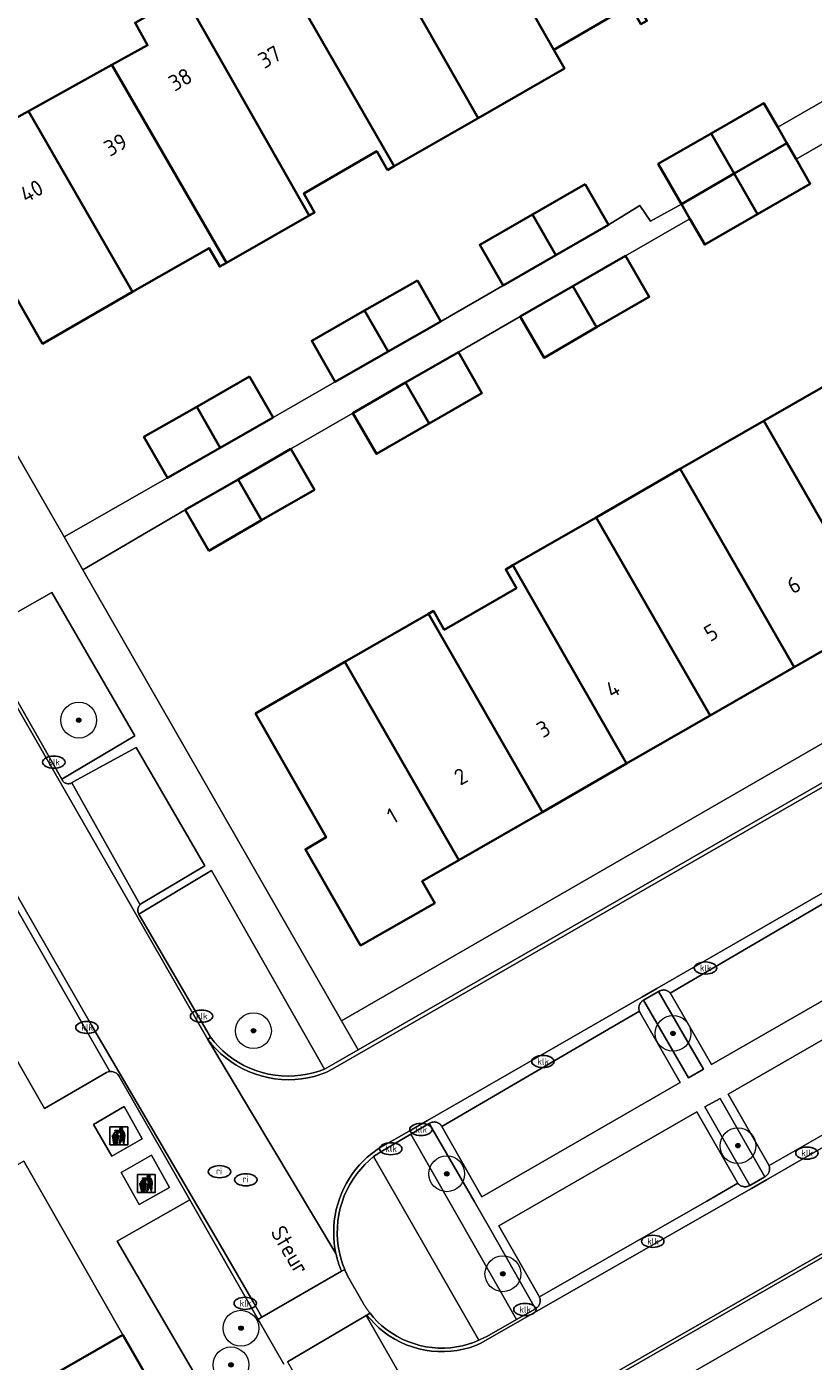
# Model space of a CAD drawing. Header units: metres. Extents: x 103671 to 105190, y 427150 to 429171.
# Tile 62 of 256: x 104285 to 104329, y 427401 to 427476. Entities that reach past the tile are written whole.
import ezdxf
from ezdxf.enums import TextEntityAlignment as Align

# ---------------------------------------------------------------- set-up
doc = ezdxf.new("R2010")
doc.units = ezdxf.units.M
for name, color, linetype, lineweight in [('B-WE-GR-BEPLANTING_CULTUUR_BODEMBEDEKKER-GV', 253, 'Continuous', 18), ('B-WE-GR-BEPLANTING_CULTUUR_HEESTERS-GV', 253, 'Continuous', 18), ('B-WE-GR-BEPLANTING_CULTUUR_ROOS-GV', 253, 'Continuous', 18), ('B-WE-GR-BOOM-S', 253, 'Continuous', 25), ('B-WE-IE-AFVAL APART PLAATS-S', 253, 'Continuous', 25), ('B-WE-IE-MEUBILAIR-S', 253, 'Continuous', 25), ('B-WE-OG-BEBOUWING-GV', 253, 'Continuous', 35), ('B-WE-OG-BEBOUWING-T18', 7, 'Continuous', 18), ('B-WE-OG-TERREIN_ERF-GV', 253, 'Continuous', 18), ('B-WE-OG-TOPOGRAFIE-T18', 7, 'Continuous', 18), ('B-WE-VH-GESLOTENVERHARDING_BETON-GV', 253, 'Continuous', 18), ('B-WE-VH-OPENVERHARDING-GV', 253, 'Continuous', 18), ('B-WE-VH-OPENVERHARDING_BETONSTRAATSTEEN-GV', 253, 'Continuous', 18), ('B-WE-VH-OPENVERHARDING_TEGEL-GV', 253, 'Continuous', 18)]:
    doc.layers.add(name, color=color, linetype=linetype, lineweight=lineweight)
doc.styles.add('NLCS-ISO', font='NLCS-ISO.ttf')
doc.styles.add('NLCS-ISO-M500-T18', font='NLCS-ISO.ttf', dxfattribs={"height": 0.9})

# ---------------------------------------------------------------- blocks, each defined once
blk = doc.blocks.new('SIE-AFVAL APART PLAATS-SO')
h = blk.add_hatch(color=256)
h.dxf.hatch_style = 1
h.paths.add_polyline_path([(-0.09, 0.07), (-1.76, 0.07, 0.819081), (-1.79, -0.09), (-1.4, -2.19, 0.36153), (-1.37, -2.21), (-0.47, -2.21, 0.36153), (-0.44, -2.19), (-0.05, -0.09, 0.819081)])
h.paths.add_polyline_path([(-0.16, -0.1), (-0.2, -0.33), (-0.49, -0.33), (-0.47, -0.1)], flags=16)
h.paths.add_polyline_path([(-0.55, -0.1), (-0.58, -0.33), (-0.87, -0.33), (-0.87, -0.1)], flags=16)
h.paths.add_polyline_path([(-0.22, -0.42), (-0.27, -0.73), (-0.53, -0.73), (-0.5, -0.42)], flags=16)
h.paths.add_polyline_path([(-0.58, -0.42), (-0.61, -0.73), (-0.87, -0.73), (-0.87, -0.42)], flags=16)
h.paths.add_polyline_path([(-0.95, -0.1), (-0.95, -0.33), (-1.27, -0.33), (-1.29, -0.1)], flags=16)
h.paths.add_polyline_path([(-0.95, -0.42), (-0.95, -0.73), (-1.23, -0.73), (-1.26, -0.42)], flags=16)
h.paths.add_polyline_path([(-0.29, -0.83), (-0.34, -1.09), (-0.56, -1.09), (-0.54, -0.83)], flags=16)
h.paths.add_polyline_path([(-0.62, -0.83), (-0.65, -1.09), (-0.87, -1.09), (-0.87, -0.83)], flags=16)
h.paths.add_polyline_path([(-0.95, -0.83), (-0.95, -1.09), (-1.2, -1.09), (-1.22, -0.83)], flags=16)
h.paths.add_polyline_path([(-1.35, -0.33), (-1.64, -0.33), (-1.69, -0.1), (-1.37, -0.1)], flags=16)
h.paths.add_polyline_path([(-1.34, -0.42), (-1.31, -0.73), (-1.57, -0.73), (-1.63, -0.42)], flags=16)
h.paths.add_polyline_path([(-0.36, -1.18), (-0.41, -1.44), (-0.6, -1.44), (-0.57, -1.18)], flags=16)
h.paths.add_polyline_path([(-0.65, -1.18), (-0.68, -1.44), (-0.87, -1.44), (-0.87, -1.18)], flags=16)
h.paths.add_polyline_path([(-1.3, -0.83), (-1.28, -1.09), (-1.5, -1.09), (-1.55, -0.83)], flags=16)
h.paths.add_polyline_path([(-0.95, -1.18), (-0.95, -1.44), (-1.17, -1.44), (-1.19, -1.18)], flags=16)
h.paths.add_polyline_path([(-0.42, -1.53), (-0.47, -1.79), (-0.63, -1.79), (-0.6, -1.53)], flags=16)
h.paths.add_polyline_path([(-1.27, -1.18), (-1.25, -1.44), (-1.44, -1.44), (-1.49, -1.18)], flags=16)
h.paths.add_polyline_path([(-0.69, -1.53), (-0.71, -1.79), (-0.87, -1.79), (-0.87, -1.53)], flags=16)
h.paths.add_polyline_path([(-0.95, -1.53), (-0.95, -1.79), (-1.13, -1.79), (-1.16, -1.53)], flags=16)
h.paths.add_polyline_path([(-1.24, -1.53), (-1.22, -1.79), (-1.37, -1.79), (-1.42, -1.53)], flags=16)
h.paths.add_polyline_path([(-0.49, -1.89), (-0.53, -2.13), (-0.66, -2.13), (-0.64, -1.89)], flags=16)
h.paths.add_polyline_path([(-0.72, -1.89), (-0.74, -2.13), (-0.87, -2.13), (-0.87, -1.89)], flags=16)
h.paths.add_polyline_path([(-0.95, -1.89), (-0.95, -2.13), (-1.1, -2.13), (-1.12, -1.89)], flags=16)
h.paths.add_polyline_path([(-1.21, -1.89), (-1.18, -2.13), (-1.31, -2.13), (-1.35, -1.89)], flags=16)
h.paths.add_polyline_path([(-0.19, 0.78, -0.01173), (-0.3, 0.78, -0.148797), (-0.42, 1.03, -0.136076), (-0.69, 0.87), (-0.78, 0.85, -0.038293), (-1.14, 0.96), (-1.19, 0.81, -0.243822), (-1.56, 0.45, 0.344326), (-1, 0.22, -0.139345), (-0.6, 0.22, 0.618436), (-0.56, 0.27, -0.441494), (-0.47, 0.44, 0.309048)])
h.paths.add_polyline_path([(-0.49, 0.51, 0.351556), (-0.64, 0.31, 0.121061), (-1.02, 0.29, -0.288745), (-1.45, 0.42, 0.203599), (-1.12, 0.79), (-1.09, 0.87, 0.083075), (-0.28, 0.71, -0.242261)], flags=16)
h.paths.add_polyline_path([(-0.4, 0.79, -0.023345), (-0.63, 0.82, 0.07081), (-0.46, 0.9, 0.059965)], flags=16)
h.paths.add_polyline_path([(1.12, 1.48), (-1.07, 1.48, 0.860559), (-1.08, 1.42), (0.29, 1, -0.146703), (0.53, 0.28, 0.421968), (0.56, 0.25), (1.6, 0.31, 0.450293), (1.63, 0.34, 0.122241)])
h.paths.add_polyline_path([(0.26, 1.93, 1), (1.07, 1.93, 1)])
h.paths.add_polyline_path([(1.65, 0.15, 0.429303), (1.62, 0.18), (0.55, 0.23, 0.38429), (0.51, 0.2), (0.16, -2.16, 0.83726), (0.22, -2.18), (0.99, -0.78, -0.688204), (1.05, -0.78), (1.36, -2.14, 0.84934), (1.42, -2.14)])
for p, q in [((-0.09, 0.07), (-1.76, 0.07)), ((-1.4, -2.19), (-1.79, -0.09)), ((-1.37, -0.1), (-1.69, -0.1)), ((-1.64, -0.33), (-1.69, -0.1)), ((-1.64, -0.33), (-1.35, -0.33)), ((-1.63, -0.42), (-1.34, -0.42)), ((-1.57, -0.73), (-1.63, -0.42)), ((-1.57, -0.73), (-1.31, -0.73)), ((-1.55, -0.83), (-1.3, -0.83)), ((-1.5, -1.09), (-1.55, -0.83)), ((-1.5, -1.09), (-1.28, -1.09)), ((-1.49, -1.18), (-1.27, -1.18)), ((-1.44, -1.44), (-1.49, -1.18)), ((-1.44, -1.44), (-1.25, -1.44)), ((-1.42, -1.53), (-1.24, -1.53)), ((-1.37, -1.79), (-1.42, -1.53)), ((-1.37, -1.79), (-1.22, -1.79)), ((-1.37, -2.21), (-0.47, -2.21)), ((-1.31, -2.13), (-1.35, -1.89)), ((-1.35, -1.89), (-1.21, -1.89)), ((-1.31, -2.13), (-1.18, -2.13)), ((-0.95, -0.1), (-1.29, -0.1)), ((-1.27, -0.33), (-0.95, -0.33)), ((-1.26, -0.42), (-0.95, -0.42)), ((-1.23, -0.73), (-0.95, -0.73)), ((-1.22, -0.83), (-0.95, -0.83)), ((-1.2, -1.09), (-0.95, -1.09)), ((-1.19, -1.18), (-0.95, -1.18)), ((-1.17, -1.44), (-0.95, -1.44)), ((-1.16, -1.53), (-0.95, -1.53)), ((-1.13, -1.79), (-0.95, -1.79)), ((-1.12, -1.89), (-0.95, -1.89)), ((-1.1, -2.13), (-0.95, -2.13)), ((-0.95, -0.1), (-0.95, -0.33)), ((-0.95, -0.42), (-0.95, -0.73)), ((-0.95, -0.83), (-0.95, -1.09)), ((-0.95, -1.18), (-0.95, -1.44)), ((-0.95, -1.53), (-0.95, -1.79)), ((-0.95, -1.89), (-0.95, -2.13)), ((-0.87, -0.1), (-0.87, -0.33)), ((-0.55, -0.1), (-0.87, -0.1)), ((-0.87, -0.33), (-0.58, -0.33)), ((-0.87, -0.42), (-0.87, -0.73)), ((-0.87, -0.42), (-0.58, -0.42)), ((-0.87, -0.73), (-0.61, -0.73)), ((-0.87, -0.83), (-0.62, -0.83)), ((-0.87, -0.83), (-0.87, -1.09)), ((-0.87, -1.09), (-0.65, -1.09)), ((-0.87, -1.18), (-0.65, -1.18)), ((-0.87, -1.18), (-0.87, -1.44)), ((-0.87, -1.44), (-0.68, -1.44)), ((-0.87, -1.53), (-0.69, -1.53)), ((-0.87, -1.53), (-0.87, -1.79)), ((-0.87, -1.79), (-0.71, -1.79)), ((-0.87, -1.89), (-0.87, -2.13)), ((-0.87, -1.89), (-0.72, -1.89)), ((-0.87, -2.13), (-0.74, -2.13)), ((-0.66, -2.13), (-0.53, -2.13)), ((-0.64, -1.89), (-0.49, -1.89)), ((-0.63, -1.79), (-0.47, -1.79)), ((-0.6, -1.44), (-0.41, -1.44)), ((-0.6, -1.53), (-0.42, -1.53)), ((-0.57, -1.18), (-0.36, -1.18)), ((-0.56, -1.09), (-0.34, -1.09)), ((-0.54, -0.83), (-0.29, -0.83)), ((-0.53, -0.73), (-0.27, -0.73)), ((-0.53, -2.13), (-0.49, -1.89)), ((-0.5, -0.42), (-0.22, -0.42)), ((-0.49, -0.33), (-0.2, -0.33)), ((-0.16, -0.1), (-0.47, -0.1)), ((-0.47, -1.79), (-0.42, -1.53)), ((-0.44, -2.19), (-0.05, -0.09)), ((-0.41, -1.44), (-0.36, -1.18)), ((-0.34, -1.09), (-0.29, -0.83)), ((-0.27, -0.73), (-0.22, -0.42)), ((-0.2, -0.33), (-0.16, -0.1))]:
    blk.add_line(p, q)
blk.add_lwpolyline([(-2.5, -2.51), (2.5, -2.51), (2.5, 2.49), (-2.5, 2.49)], close=True)
for points in [[(-0.78, 0.85, -0.038293), (-1.14, 0.96), (-1.19, 0.81, -0.243822), (-1.56, 0.45, 0.344326), (-1, 0.22, -0.139345), (-0.6, 0.22, 0.618436), (-0.56, 0.27, -0.441494), (-0.47, 0.44, 0.309048), (-0.19, 0.78, -0.01173), (-0.3, 0.78, -0.01173)], [(-0.78, 0.85), (-0.69, 0.87, 0.136076), (-0.42, 1.03, 0.156405), (-0.29, 0.77)], [(-0.78, 0.85), (-0.69, 0.87, 0.136076), (-0.42, 1.03, 0.148797), (-0.3, 0.78, 0.148797)], [(-0.63, 0.82, 0.07081), (-0.46, 0.9, 0.059965), (-0.4, 0.79, 0.059965)], [(-0.4, 0.79, -0.023345), (-0.63, 0.82)]]:
    blk.add_lwpolyline(points, format="xyb")
for points in [[(-1.09, 0.87), (-1.12, 0.79, -0.203599), (-1.45, 0.42, 0.288745), (-1.02, 0.29, -0.121061), (-0.64, 0.31, -0.351556), (-0.49, 0.51, 0.242261), (-0.28, 0.71, -0.083075)], [(-1.07, 1.48), (1.12, 1.48, -0.122241), (1.63, 0.34, -0.450293), (1.6, 0.31), (0.56, 0.25, -0.421968), (0.53, 0.28, 0.146703), (0.29, 1), (-1.08, 1.42, -0.860559)], [(0.55, 0.23), (1.62, 0.18, -0.429303), (1.65, 0.15), (1.42, -2.14, -0.84934), (1.36, -2.14), (1.05, -0.78, 0.688204), (0.99, -0.78), (0.22, -2.18, -0.83726), (0.16, -2.16), (0.51, 0.2, -0.38429)]]:
    blk.add_lwpolyline(points, format="xyb", close=True)
for points in [[(-1.35, -0.33), (-1.37, -0.1)], [(-1.31, -0.73), (-1.34, -0.42)], [(-1.28, -1.09), (-1.3, -0.83)], [(-1.27, -0.33), (-1.29, -0.1)], [(-1.25, -1.44), (-1.27, -1.18)], [(-1.23, -0.73), (-1.26, -0.42)], [(-1.22, -1.79), (-1.24, -1.53)], [(-1.2, -1.09), (-1.22, -0.83)], [(-1.18, -2.13), (-1.21, -1.89)], [(-1.17, -1.44), (-1.19, -1.18)], [(-1.18, -2.22), (-1.18, -2.21)], [(-1.13, -1.79), (-1.16, -1.53)], [(-1.1, -2.13), (-1.12, -1.89)], [(-0.74, -2.13), (-0.72, -1.89)], [(-0.71, -1.79), (-0.69, -1.53)], [(-0.68, -1.44), (-0.65, -1.18)], [(-0.66, -2.13), (-0.64, -1.89)], [(-0.65, -1.09), (-0.62, -0.83)], [(-0.63, -1.79), (-0.6, -1.53)], [(-0.61, -0.73), (-0.58, -0.42)], [(-0.6, -1.44), (-0.57, -1.18)], [(-0.58, -0.33), (-0.55, -0.1)], [(-0.56, -1.09), (-0.54, -0.83)], [(-0.53, -0.73), (-0.5, -0.42)], [(-0.49, -0.33), (-0.47, -0.1)]]:
    blk.add_lwpolyline(points)
blk.add_circle((0.66, 1.93), 0.401)
for centre, radius, start, end in [((-1.76, -0.01), 0.0869, 90, 247.281), ((-0.09, -0.01), 0.0869, 292.719, 90), ((-1.37, -2.18), 0.0318, 190.4943, 270), ((-0.47, -2.18), 0.0318, 270, 349.5057)]:
    blk.add_arc(centre, radius, start, end)
blk = doc.blocks.new('SIE-MEUBILAIR_PUT_RIOOLPUT-SO')
blk.add_ellipse((0, 0), major_axis=(1.25, 0), ratio=0.54)
at = {"style": 'NLCS-ISO'}
blk.add_text('ri', height=0.75, dxfattribs=at).set_placement((-0.04, 0.07), align=Align.MIDDLE_CENTER)
blk = doc.blocks.new('SIE-MEUBILAIR_PUT_KOLK-SO')
blk.add_ellipse((0, 0), major_axis=(1.25, 0), ratio=0.54)
at = {"style": 'NLCS-ISO'}
blk.add_text('klk', height=0.75, dxfattribs=at).set_placement((0.03, 0), align=Align.MIDDLE_CENTER)
blk = doc.blocks.new('SGR-BOOM_GBKN-SO')
at = {"linetype": 'ByBlock', "lineweight": 18}
h = blk.add_hatch(color=0, dxfattribs=at)
h.dxf.hatch_style = 1
edge = h.paths.add_edge_path()
edge.add_arc((0, 0), 0.25, 0, 360)
at = {"color": 0, "linetype": 'ByBlock', "lineweight": 18}
for radius in [2, 0.25]:
    blk.add_circle((0, 0), radius, dxfattribs=at)
at = {"color": 0, "linetype": 'ByBlock', "lineweight": 18, "style": 'NLCS-ISO'}
blk.add_attdef('SOORT', (2.5, 0), '', height=1.5, dxfattribs=at)

msp = doc.modelspace()

# ---------------------------------------------------------------- linework, layer by layer
at = {"layer": 'B-WE-GR-BEPLANTING_CULTUUR_BODEMBEDEKKER-GV', "flags": 128}
for points in [[(104320.653, 427421.944), (104319.802, 427421.464), (104322.312, 427417.133), (104323.16, 427417.617)], [(104324.092, 427415.976), (104323.224, 427415.505), (104325.743, 427411.124), (104326.581, 427411.61)], [(104310.349, 427410.237), (104307.842, 427414.579), (104306.813, 427413.982), (104312.716, 427403.642), (104313.768, 427404.232), (104311.269, 427408.614)], [(104303.277, 427406.076), (104304.151, 427404.538), (104304.168, 427404.509), (104304.185, 427404.481), (104304.203, 427404.452), (104304.221, 427404.424), (104304.239, 427404.396), (104304.257, 427404.368), (104304.275, 427404.34), (104304.293, 427404.312), (104304.312, 427404.284), (104304.331, 427404.256), (104304.35, 427404.229), (104304.369, 427404.201), (104304.388, 427404.174), (104304.408, 427404.147), (104304.428, 427404.12), (104304.448, 427404.093), (104304.468, 427404.066), (104304.488, 427404.04), (104304.508, 427404.013), (104304.529, 427403.987), (104304.732, 427403.745), (104304.955, 427403.511), (104305.196, 427403.288), (104305.454, 427403.078), (104305.73, 427402.883), (104306.021, 427402.704), (104306.327, 427402.544), (104306.644, 427402.404), (104306.973, 427402.286), (104307.309, 427402.19), (104307.651, 427402.117), (104307.996, 427402.067), (104308.342, 427402.042), (104308.687, 427402.04), (104309.028, 427402.061), (104309.363, 427402.104), (104309.69, 427402.168), (104310.008, 427402.251), (104310.314, 427402.353), (104310.607, 427402.472), (104304.73, 427412.727), (104304.48, 427412.515), (104304.238, 427412.283), (104304.008, 427412.032), (104303.791, 427411.764), (104303.59, 427411.478), (104303.405, 427411.177), (104303.239, 427410.861), (104303.093, 427410.533), (104302.969, 427410.194), (104302.868, 427409.847), (104302.79, 427409.494), (104302.736, 427409.138), (104302.706, 427408.78), (104302.699, 427408.423), (104302.717, 427408.07), (104302.756, 427407.723), (104302.817, 427407.383), (104302.899, 427407.053), (104302.999, 427406.734), (104303.116, 427406.427), (104303.123, 427406.409), (104303.131, 427406.391), (104303.138, 427406.374), (104303.146, 427406.356), (104303.154, 427406.338), (104303.161, 427406.32), (104303.169, 427406.303), (104303.177, 427406.285), (104303.185, 427406.267), (104303.193, 427406.25), (104303.201, 427406.232), (104303.209, 427406.215), (104303.218, 427406.197), (104303.226, 427406.18), (104303.234, 427406.163), (104303.243, 427406.145), (104303.251, 427406.128), (104303.26, 427406.111), (104303.268, 427406.093)]]:
    msp.add_lwpolyline(points, close=True, dxfattribs=at)
at = {"layer": 'B-WE-GR-BEPLANTING_CULTUUR_HEESTERS-GV', "flags": 128}
msp.add_lwpolyline([(104299.718, 427401.146), (104298.287, 427403.642), (104294.462, 427410.31), (104290.401, 427408.003), (104303.332, 427385.888)], dxfattribs=at)
at = {"layer": 'B-WE-GR-BEPLANTING_CULTUUR_ROOS-GV', "flags": 128}
for points in [[(104282.68, 427441.925), (104287.315, 427433.798), (104291.401, 427436.23), (104286.758, 427444.238)], [(104295.668, 427428.707), (104291.61, 427426.273), (104295.621, 427419.393), (104295.83, 427419.133), (104296.06, 427418.881), (104296.308, 427418.64), (104296.576, 427418.412), (104296.862, 427418.199), (104297.164, 427418.004), (104297.482, 427417.827), (104297.813, 427417.671), (104298.155, 427417.537), (104298.507, 427417.426), (104298.865, 427417.339), (104299.227, 427417.276), (104299.591, 427417.238), (104299.954, 427417.225), (104300.314, 427417.236), (104300.669, 427417.27), (104301.016, 427417.326), (104301.354, 427417.403), (104301.68, 427417.5), (104301.994, 427417.614)]]:
    msp.add_lwpolyline(points, close=True, dxfattribs=at)
at = {"layer": 'B-WE-OG-BEBOUWING-GV', "flags": 128}
for points in [[(104313.642, 427487.197), (104309.074, 427484.569), (104314.791, 427474.541), (104319.064, 427477.015), (104319.666, 427475.965), (104319.993, 427476.152)], [(104306.072, 427482.849), (104304.268, 427481.774), (104310.569, 427470.722), (104315.393, 427473.492), (104314.791, 427474.541), (104309.074, 427484.569), (104308.404, 427485.749), (104305.368, 427484.078)], [(104301.473, 427481.812), (104298.819, 427480.305), (104305.878, 427468.029), (104310.569, 427470.722), (104304.268, 427481.774), (104302.208, 427480.548)], [(104305.509, 427467.817), (104305.878, 427468.029), (104298.819, 427480.305), (104298.42, 427480.078), (104299.111, 427478.861), (104295.076, 427476.549), (104294.375, 427477.737), (104294.132, 427477.599), (104301.13, 427465.286), (104301.43, 427465.458), (104300.828, 427466.508), (104304.906, 427468.867)], [(104290.115, 427473.69), (104296.515, 427462.642), (104301.13, 427465.286), (104294.132, 427477.599), (104291.407, 427476.049), (104292.103, 427474.786)], [(104296.515, 427462.642), (104290.115, 427473.69), (104285.447, 427471.118), (104291.255, 427461.019), (104295.539, 427463.466), (104296.138, 427462.426)], [(104282.743, 427471.059), (104278.593, 427468.675), (104281.678, 427463.323), (104282.863, 427463.996), (104286.241, 427458.119), (104291.255, 427461.019), (104285.447, 427471.118), (104283.372, 427469.974)], [(104327.307, 427470.208), (104326.528, 427471.561), (104323.581, 427469.865), (104324.873, 427467.62), (104327.82, 427469.316)], [(104323.581, 427469.865), (104320.634, 427468.169), (104321.93, 427465.916), (104324.873, 427467.62)], [(104328.333, 427468.425), (104327.82, 427469.316), (104324.873, 427467.62), (104326.174, 427465.359), (104329.121, 427467.055)], [(104324.873, 427467.62), (104321.93, 427465.916), (104322.398, 427465.104), (104323.227, 427463.663), (104326.174, 427465.359)], [(104316.55, 427467.029), (104313.604, 427465.338), (104314.908, 427463.066), (104317.854, 427464.757)], [(104313.604, 427465.338), (104310.658, 427463.647), (104311.962, 427461.375), (104314.908, 427463.066)], [(104318.799, 427463.032), (104315.862, 427461.333), (104317.189, 427459.039), (104320.126, 427460.738)], [(104307.179, 427461.661), (104304.229, 427459.976), (104305.537, 427457.685), (104308.487, 427459.37)], [(104315.862, 427461.333), (104312.925, 427459.634), (104314.252, 427457.34), (104317.189, 427459.039)], [(104304.229, 427459.976), (104301.279, 427458.292), (104302.587, 427456.001), (104305.537, 427457.685)], [(104309.463, 427457.653), (104306.52, 427455.95), (104307.84, 427453.668), (104310.783, 427455.371)], [(104297.803, 427456.291), (104294.853, 427454.606), (104296.161, 427452.315), (104299.111, 427454)], [(104331.233, 427456.524), (104326.533, 427453.821), (104332.902, 427442.745), (104337.601, 427445.445)], [(104306.52, 427455.95), (104303.577, 427454.248), (104304.897, 427451.966), (104307.84, 427453.668)], [(104294.853, 427454.606), (104291.903, 427452.922), (104293.211, 427450.631), (104296.161, 427452.315)], [(104321.861, 427451.137), (104328.23, 427440.058), (104332.902, 427442.745), (104326.533, 427453.821)], [(104300.105, 427452.253), (104297.157, 427450.548), (104298.476, 427448.267), (104301.424, 427449.972)], [(104328.23, 427440.058), (104321.861, 427451.137), (104317.16, 427448.428), (104323.536, 427437.359)], [(104297.157, 427450.548), (104294.21, 427448.843), (104295.529, 427446.562), (104298.476, 427448.267)], [(104317.16, 427448.428), (104312.498, 427445.754), (104318.866, 427434.675), (104323.536, 427437.359)], [(104307.789, 427443.04), (104314.158, 427431.968), (104318.866, 427434.675), (104312.498, 427445.754), (104312.11, 427445.523), (104312.108, 427445.522), (104312.704, 427444.479), (104308.674, 427442.153), (104308.069, 427443.201)], [(104314.158, 427431.968), (104307.789, 427443.04), (104303.118, 427440.361), (104309.486, 427429.282)], [(104309.486, 427429.282), (104303.118, 427440.361), (104298.133, 427437.466), (104302.086, 427430.572), (104300.923, 427429.886), (104303.999, 427424.527), (104308.141, 427426.89), (104307.441, 427428.106)], [(104292.063, 427389.799), (104296.667, 427392.445), (104290.73, 427402.777), (104286.125, 427400.131)]]:
    msp.add_lwpolyline(points, close=True, dxfattribs=at)
at = {"layer": 'B-WE-OG-TERREIN_ERF-GV', "flags": 128}
for points in [[(104319.064, 427477.015), (104314.791, 427474.541), (104315.393, 427473.492), (104310.569, 427470.722), (104305.878, 427468.029), (104305.509, 427467.817), (104304.906, 427468.867), (104300.828, 427466.508), (104301.43, 427465.458), (104301.13, 427465.286), (104296.515, 427462.642), (104296.138, 427462.426), (104295.539, 427463.466), (104291.255, 427461.019), (104286.241, 427458.119), (104282.863, 427463.996), (104281.678, 427463.323), (104278.593, 427468.675), (104282.743, 427471.059), (104283.372, 427469.974), (104285.447, 427471.118), (104290.115, 427473.69), (104292.103, 427474.786), (104291.407, 427476.049)], [(104275.02, 427468.906), (104287.443, 427447.342), (104293.211, 427450.631), (104291.903, 427452.922), (104294.853, 427454.606), (104297.803, 427456.291), (104299.111, 427454), (104302.587, 427456.001), (104301.279, 427458.292), (104304.229, 427459.976), (104307.179, 427461.661), (104308.487, 427459.37), (104311.962, 427461.375), (104310.658, 427463.647), (104313.604, 427465.338), (104316.55, 427467.029), (104317.854, 427464.757), (104319.602, 427465.842), (104320.202, 427464.964), (104321.93, 427465.916), (104320.634, 427468.169), (104323.581, 427469.865), (104326.528, 427471.561), (104327.307, 427470.208), (104330.767, 427472.199)], [(104331.792, 427470.415), (104328.333, 427468.425), (104329.121, 427467.055), (104326.174, 427465.359), (104323.227, 427463.663), (104322.398, 427465.104), (104318.799, 427463.032), (104320.126, 427460.738), (104317.189, 427459.039), (104314.252, 427457.34), (104312.925, 427459.634), (104309.463, 427457.653), (104310.783, 427455.371), (104307.84, 427453.668), (104304.897, 427451.966), (104303.577, 427454.248), (104300.105, 427452.253), (104301.424, 427449.972), (104298.476, 427448.267), (104295.529, 427446.562), (104294.21, 427448.843), (104288.496, 427445.491), (104302.937, 427420.317), (104370.788, 427459.432)], [(104332.902, 427442.745), (104328.23, 427440.058), (104323.536, 427437.359), (104318.866, 427434.675), (104314.158, 427431.968), (104309.486, 427429.282), (104307.441, 427428.106), (104308.141, 427426.89), (104303.999, 427424.527), (104300.923, 427429.886), (104302.086, 427430.572), (104298.133, 427437.466), (104303.118, 427440.361), (104307.789, 427443.04), (104308.069, 427443.201), (104308.674, 427442.153), (104312.704, 427444.479), (104312.108, 427445.522), (104312.11, 427445.523), (104312.498, 427445.754), (104317.16, 427448.428), (104321.861, 427451.137), (104326.533, 427453.821), (104331.233, 427456.524)], [(104384.16, 427436.069), (104316.437, 427397.169), (104330.769, 427372.234), (104336.389, 427375.472), (104335.095, 427377.742), (104338.044, 427379.423), (104340.993, 427381.103), (104342.287, 427378.832), (104345.757, 427380.836), (104344.45, 427383.124), (104347.392, 427384.806), (104350.334, 427386.487), (104351.642, 427384.199), (104355.091, 427386.237), (104353.766, 427388.594), (104356.75, 427390.272), (104359.735, 427391.95), (104361.06, 427389.593), (104364.609, 427391.693), (104363.31, 427393.978), (104366.262, 427395.657), (104369.214, 427397.335), (104370.514, 427395.051), (104373.981, 427397.072)], [(104286.125, 427400.131), (104290.73, 427402.777), (104285.183, 427412.484), (104283.246, 427411.373), (104284.305, 427409.525), (104281.613, 427407.982), (104278.898, 427406.425), (104277.839, 427408.273), (104274.375, 427406.305), (104275.426, 427404.448), (104272.75, 427402.895), (104270.06, 427401.333), (104269.021, 427403.196), (104265.55, 427401.214)]]:
    msp.add_lwpolyline(points, dxfattribs=at)
at = {"layer": 'B-WE-VH-GESLOTENVERHARDING_BETON-GV', "flags": 128}
for points in [[(104290.792, 427415.521), (104289.078, 427414.53), (104290.1, 427412.759), (104291.803, 427413.716)], [(104292.323, 427412.81), (104290.626, 427411.837), (104291.628, 427410.061), (104293.329, 427411.014)]]:
    msp.add_lwpolyline(points, close=True, dxfattribs=at)
at = {"layer": 'B-WE-VH-OPENVERHARDING-GV', "flags": 128}
for points in [[(104340.14, 427477.61), (104336.674, 427475.569), (104333.721, 427473.884), (104330.767, 427472.199), (104327.307, 427470.208), (104327.82, 427469.316), (104328.333, 427468.425), (104331.792, 427470.415), (104334.736, 427472.119), (104337.679, 427473.823), (104341.165, 427475.819), (104344.102, 427477.519)], [(104351.629, 427446.165), (104303.87, 427418.695), (104302.504, 427417.91), (104301.994, 427417.614), (104301.68, 427417.5), (104301.354, 427417.403), (104301.016, 427417.326), (104300.669, 427417.27), (104300.314, 427417.236), (104299.954, 427417.225), (104299.591, 427417.238), (104299.227, 427417.276), (104298.865, 427417.339), (104298.507, 427417.426), (104298.155, 427417.537), (104297.813, 427417.671), (104297.482, 427417.827), (104297.164, 427418.004), (104296.862, 427418.199), (104296.576, 427418.412), (104296.308, 427418.64), (104296.06, 427418.881), (104295.83, 427419.133), (104295.621, 427419.393), (104295.461, 427419.273), (104295.678, 427419.003), (104295.915, 427418.742), (104296.173, 427418.492), (104296.451, 427418.256), (104296.747, 427418.035), (104297.061, 427417.832), (104297.39, 427417.649), (104297.733, 427417.487), (104298.088, 427417.348), (104298.452, 427417.233), (104298.824, 427417.142), (104299.199, 427417.078), (104299.577, 427417.038), (104299.953, 427417.025), (104300.327, 427417.036), (104300.694, 427417.071), (104301.054, 427417.129), (104301.404, 427417.209), (104301.743, 427417.309), (104302.068, 427417.428), (104302.452, 427417.627), (104393.018, 427469.713)], [(104393.018, 427469.713), (104302.452, 427417.627), (104302.068, 427417.428), (104301.743, 427417.309), (104301.404, 427417.209), (104301.054, 427417.129), (104300.694, 427417.071), (104300.327, 427417.036), (104299.953, 427417.025), (104299.577, 427417.038), (104299.199, 427417.078), (104298.824, 427417.142), (104298.452, 427417.233), (104298.088, 427417.348), (104297.733, 427417.487), (104297.39, 427417.649), (104297.061, 427417.832), (104296.747, 427418.035), (104296.451, 427418.256), (104296.173, 427418.492), (104295.915, 427418.742), (104295.678, 427419.003), (104295.461, 427419.273), (104302.627, 427407.313), (104302.571, 427407.605), (104302.531, 427407.905), (104302.507, 427408.209), (104302.499, 427408.518), (104302.508, 427408.83), (104302.535, 427409.143), (104302.58, 427409.456), (104302.643, 427409.768), (104302.723, 427410.076), (104302.822, 427410.38), (104302.937, 427410.678), (104303.069, 427410.968), (104303.217, 427411.25), (104303.38, 427411.521), (104303.556, 427411.781), (104303.746, 427412.029), (104303.946, 427412.264), (104304.157, 427412.485), (104304.377, 427412.691), (104304.605, 427412.883), (104305.007, 427413.18), (104306.713, 427414.155), (104307.742, 427414.752), (104319.704, 427421.638), (104320.555, 427422.118), (104332.506, 427429.011)], [(104372.695, 427460.529), (104370.788, 427459.432), (104302.937, 427420.317), (104303.87, 427418.695), (104351.629, 427446.165), (104392.773, 427469.802)], [(104272.097, 427459.947), (104295.461, 427419.273), (104295.621, 427419.393), (104291.61, 427426.273), (104291.598, 427426.297), (104291.588, 427426.322), (104291.579, 427426.348), (104291.572, 427426.375), (104291.566, 427426.402), (104291.562, 427426.43), (104291.559, 427426.459), (104291.559, 427426.488), (104291.56, 427426.517), (104291.563, 427426.546), (104291.568, 427426.574), (104291.575, 427426.602), (104291.584, 427426.63), (104291.594, 427426.657), (104291.606, 427426.683), (104291.62, 427426.707), (104291.634, 427426.731), (104291.65, 427426.753), (104291.667, 427426.774), (104291.685, 427426.794), (104287.864, 427433.596), (104287.837, 427433.583), (104287.809, 427433.572), (104287.778, 427433.563), (104287.747, 427433.556), (104287.714, 427433.552), (104287.68, 427433.55), (104287.646, 427433.552), (104287.612, 427433.556), (104287.578, 427433.564), (104287.544, 427433.575), (104287.512, 427433.588), (104287.481, 427433.604), (104287.452, 427433.623), (104287.425, 427433.644), (104287.401, 427433.667), (104287.378, 427433.692), (104287.359, 427433.717), (104287.342, 427433.744), (104287.327, 427433.771), (104287.315, 427433.798), (104282.68, 427441.925)], [(104283.632, 427428.567), (104290.001, 427417.48), (104290.094, 427417.483), (104290.188, 427417.468), (104290.281, 427417.435), (104290.366, 427417.385), (104290.44, 427417.32), (104290.501, 427417.242), (104293.052, 427412.801), (104294.462, 427410.31), (104298.287, 427403.642), (104298.489, 427403.759), (104297.998, 427404.614), (104296.053, 427407.996), (104288.967, 427420.07), (104267.86, 427456.855)], [(104404.904, 427450.45), (104313.692, 427398.069)], [(104313.692, 427398.069), (104404.904, 427450.45)], [(104315.463, 427398.865), (104383.181, 427437.769)], [(104383.181, 427437.769), (104315.463, 427398.865), (104316.437, 427397.169), (104384.16, 427436.069)], [(104332.506, 427429.011), (104320.555, 427422.118), (104319.704, 427421.638), (104307.742, 427414.752), (104306.713, 427414.155), (104305.007, 427413.18), (104304.605, 427412.883), (104304.377, 427412.691), (104304.157, 427412.485), (104303.946, 427412.264), (104303.746, 427412.029), (104303.556, 427411.781), (104303.38, 427411.521), (104303.217, 427411.25), (104303.069, 427410.968), (104302.937, 427410.678), (104302.822, 427410.38), (104302.723, 427410.076), (104302.643, 427409.768), (104302.58, 427409.456), (104302.535, 427409.143), (104302.508, 427408.83), (104302.499, 427408.518), (104302.507, 427408.209), (104302.531, 427407.905), (104302.571, 427407.605), (104302.627, 427407.313), (104302.638, 427407.262), (104302.65, 427407.212), (104302.662, 427407.162), (104302.675, 427407.111), (104302.688, 427407.061), (104302.702, 427407.011), (104302.716, 427406.961), (104302.731, 427406.911), (104302.746, 427406.862), (104302.761, 427406.812), (104302.777, 427406.763), (104302.794, 427406.714), (104302.811, 427406.665), (104302.828, 427406.616), (104302.846, 427406.567), (104302.864, 427406.518), (104302.882, 427406.47), (104302.902, 427406.422), (104302.921, 427406.374), (104302.941, 427406.326), (104303.116, 427406.427), (104302.999, 427406.734), (104302.899, 427407.053), (104302.817, 427407.383), (104302.756, 427407.723), (104302.717, 427408.07), (104302.699, 427408.423), (104302.706, 427408.78), (104302.736, 427409.138), (104302.79, 427409.494), (104302.868, 427409.847), (104302.969, 427410.194), (104303.093, 427410.533), (104303.239, 427410.861), (104303.405, 427411.177), (104303.59, 427411.478), (104303.791, 427411.764), (104304.008, 427412.032), (104304.238, 427412.283), (104304.48, 427412.515), (104304.73, 427412.727), (104304.878, 427412.828), (104305.137, 427413.005), (104306.813, 427413.982), (104307.842, 427414.579), (104307.873, 427414.599), (104307.907, 427414.617), (104307.943, 427414.632), (104307.981, 427414.645), (104308.021, 427414.655), (104308.062, 427414.662), (104308.105, 427414.665), (104308.148, 427414.664), (104308.191, 427414.66), (104308.234, 427414.651), (104308.276, 427414.639), (104308.316, 427414.623), (104308.355, 427414.603), (104308.391, 427414.581), (104308.424, 427414.556), (104308.455, 427414.528), (104308.483, 427414.499), (104308.507, 427414.469), (104308.529, 427414.437), (104308.547, 427414.405), (104317.854, 427419.844), (104319.576, 427420.85), (104319.566, 427420.882), (104319.558, 427420.914), (104319.553, 427420.948), (104319.549, 427420.983), (104319.548, 427421.019), (104319.549, 427421.054), (104319.553, 427421.091), (104319.559, 427421.127), (104319.568, 427421.162), (104319.58, 427421.197), (104319.594, 427421.231), (104319.61, 427421.264), (104319.629, 427421.296), (104319.649, 427421.326), (104319.671, 427421.354), (104319.695, 427421.38), (104319.72, 427421.404), (104319.747, 427421.426), (104319.774, 427421.446), (104319.802, 427421.464), (104320.653, 427421.944), (104320.68, 427421.963), (104320.709, 427421.98), (104320.741, 427421.995), (104320.773, 427422.008), (104320.808, 427422.019), (104320.844, 427422.027), (104320.88, 427422.033), (104320.918, 427422.035), (104320.956, 427422.035), (104320.993, 427422.031), (104321.031, 427422.025), (104321.067, 427422.015), (104321.103, 427422.003), (104321.137, 427421.987), (104321.169, 427421.97), (104321.199, 427421.95), (104321.227, 427421.929), (104321.253, 427421.906), (104321.277, 427421.881), (104321.298, 427421.856), (104321.303, 427421.859), (104332.341, 427428.307)], [(104338.639, 427418.312), (104326.681, 427411.437), (104325.843, 427410.951), (104310.688, 427402.289), (104310.382, 427402.165), (104310.063, 427402.059), (104309.732, 427401.972), (104309.391, 427401.906), (104309.042, 427401.861), (104308.686, 427401.84), (104308.326, 427401.843), (104307.965, 427401.87), (104307.605, 427401.922), (104307.248, 427401.999), (104306.898, 427402.1), (104306.556, 427402.225), (104306.225, 427402.372), (104305.907, 427402.54), (104305.603, 427402.727), (104305.317, 427402.932), (104305.048, 427403.152), (104304.797, 427403.386), (104304.567, 427403.63), (104304.356, 427403.884), (104304.311, 427403.858), (104311.776, 427390.812)], [(104337.896, 427418.569), (104326.834, 427412.242), (104326.815, 427412.232), (104326.826, 427412.2), (104326.836, 427412.167), (104326.843, 427412.133), (104326.848, 427412.097), (104326.85, 427412.061), (104326.85, 427412.024), (104326.846, 427411.986), (104326.84, 427411.949), (104326.831, 427411.912), (104326.819, 427411.876), (104326.804, 427411.84), (104326.786, 427411.806), (104326.767, 427411.774), (104326.744, 427411.744), (104326.72, 427411.716), (104326.695, 427411.69), (104326.668, 427411.666), (104326.639, 427411.645), (104326.61, 427411.626), (104326.581, 427411.61), (104325.743, 427411.124), (104325.714, 427411.107), (104325.682, 427411.091), (104325.649, 427411.077), (104325.614, 427411.066), (104325.578, 427411.057), (104325.541, 427411.05), (104325.503, 427411.046), (104325.465, 427411.046), (104325.426, 427411.048), (104325.388, 427411.053), (104325.35, 427411.061), (104325.313, 427411.072), (104325.277, 427411.085), (104325.243, 427411.101), (104325.21, 427411.12), (104325.179, 427411.14), (104325.15, 427411.163), (104325.123, 427411.187), (104325.099, 427411.212), (104325.077, 427411.238), (104323.338, 427410.243), (104313.993, 427404.899), (104314.006, 427404.866), (104314.017, 427404.831), (104314.026, 427404.795), (104314.032, 427404.757), (104314.036, 427404.719), (104314.037, 427404.68), (104314.034, 427404.64), (104314.029, 427404.6), (104314.021, 427404.561), (104314.009, 427404.522), (104313.995, 427404.484), (104313.978, 427404.448), (104313.958, 427404.413), (104313.936, 427404.38), (104313.911, 427404.349), (104313.885, 427404.321), (104313.857, 427404.295), (104313.828, 427404.271), (104313.799, 427404.25), (104313.768, 427404.232), (104312.716, 427403.642), (104311.058, 427402.688), (104310.726, 427402.529), (104310.607, 427402.472), (104310.314, 427402.353), (104310.008, 427402.251), (104309.69, 427402.168), (104309.363, 427402.104), (104309.028, 427402.061), (104308.687, 427402.04), (104308.342, 427402.042), (104307.996, 427402.067), (104307.651, 427402.117), (104307.309, 427402.19), (104306.973, 427402.286), (104306.644, 427402.404), (104306.327, 427402.544), (104306.021, 427402.704), (104305.73, 427402.883), (104305.454, 427403.078), (104305.196, 427403.288), (104304.955, 427403.511), (104304.732, 427403.745), (104304.529, 427403.987), (104304.356, 427403.884), (104304.567, 427403.63), (104304.797, 427403.386), (104305.048, 427403.152), (104305.317, 427402.932), (104305.603, 427402.727), (104305.907, 427402.54), (104306.225, 427402.372), (104306.556, 427402.225), (104306.898, 427402.1), (104307.248, 427401.999), (104307.605, 427401.922), (104307.965, 427401.87), (104308.326, 427401.843), (104308.686, 427401.84), (104309.042, 427401.861), (104309.391, 427401.906), (104309.732, 427401.972), (104310.063, 427402.059), (104310.382, 427402.165), (104310.688, 427402.289), (104325.843, 427410.951), (104326.681, 427411.437), (104338.639, 427418.312)], [(104299.922, 427401.266), (104304.311, 427403.858), (104304.356, 427403.884), (104304.529, 427403.987), (104304.508, 427404.013), (104304.488, 427404.04), (104304.468, 427404.066), (104304.448, 427404.093), (104304.428, 427404.12), (104304.408, 427404.147), (104304.388, 427404.174), (104304.369, 427404.201), (104304.35, 427404.229), (104304.331, 427404.256), (104304.312, 427404.284), (104304.293, 427404.312), (104304.275, 427404.34), (104304.257, 427404.368), (104304.239, 427404.396), (104304.221, 427404.424), (104304.203, 427404.452), (104304.185, 427404.481), (104304.168, 427404.509), (104304.151, 427404.538), (104303.277, 427406.076), (104303.268, 427406.093), (104303.26, 427406.111), (104303.251, 427406.128), (104303.243, 427406.145), (104303.234, 427406.163), (104303.226, 427406.18), (104303.218, 427406.197), (104303.209, 427406.215), (104303.201, 427406.232), (104303.193, 427406.25), (104303.185, 427406.267), (104303.177, 427406.285), (104303.169, 427406.303), (104303.161, 427406.32), (104303.154, 427406.338), (104303.146, 427406.356), (104303.138, 427406.374), (104303.131, 427406.391), (104303.123, 427406.409), (104303.116, 427406.427), (104302.941, 427406.326), (104298.489, 427403.759), (104298.287, 427403.642), (104299.718, 427401.146)]]:
    msp.add_lwpolyline(points, dxfattribs=at)
for points in [[(104315.862, 427461.333), (104318.799, 427463.032), (104322.398, 427465.104), (104321.93, 427465.916), (104320.202, 427464.964), (104319.602, 427465.842), (104317.854, 427464.757), (104314.908, 427463.066), (104311.962, 427461.375), (104308.487, 427459.37), (104305.537, 427457.685), (104302.587, 427456.001), (104299.111, 427454), (104296.161, 427452.315), (104293.211, 427450.631), (104287.443, 427447.342), (104288.496, 427445.491), (104294.21, 427448.843), (104297.157, 427450.548), (104300.105, 427452.253), (104303.577, 427454.248), (104306.52, 427455.95), (104309.463, 427457.653), (104312.925, 427459.634)], [(104308.547, 427414.405), (104310.784, 427410.488), (104321.859, 427416.872), (104319.617, 427420.76), (104319.614, 427420.764), (104319.612, 427420.769), (104319.61, 427420.773), (104319.607, 427420.777), (104319.605, 427420.782), (104319.603, 427420.786), (104319.6, 427420.79), (104319.598, 427420.795), (104319.596, 427420.799), (104319.594, 427420.804), (104319.592, 427420.808), (104319.59, 427420.813), (104319.588, 427420.818), (104319.586, 427420.822), (104319.584, 427420.827), (104319.583, 427420.831), (104319.581, 427420.836), (104319.579, 427420.841), (104319.578, 427420.845), (104319.576, 427420.85), (104317.854, 427419.844)], [(104313.966, 427404.953), (104313.98, 427404.926), (104313.993, 427404.899), (104323.338, 427410.243), (104325.077, 427411.238), (104325.054, 427411.269), (104325.033, 427411.303), (104322.787, 427415.222), (104311.718, 427408.872)]]:
    msp.add_lwpolyline(points, close=True, dxfattribs=at)
at = {"layer": 'B-WE-VH-OPENVERHARDING_BETONSTRAATSTEEN-GV', "flags": 128}
for points in [[(104282.68, 427441.925), (104286.758, 427444.238), (104291.401, 427436.23), (104287.315, 427433.798), (104287.327, 427433.771), (104287.342, 427433.744), (104287.359, 427433.717), (104287.378, 427433.692), (104287.401, 427433.667), (104287.425, 427433.644), (104287.452, 427433.623), (104287.481, 427433.604), (104287.512, 427433.588), (104287.544, 427433.575), (104287.578, 427433.564), (104287.612, 427433.556), (104287.646, 427433.552), (104287.68, 427433.55), (104287.714, 427433.552), (104287.747, 427433.556), (104287.778, 427433.563), (104287.809, 427433.572), (104287.837, 427433.583), (104287.864, 427433.596), (104287.868, 427433.598), (104287.873, 427433.601), (104287.877, 427433.603), (104287.882, 427433.606), (104287.886, 427433.608), (104287.89, 427433.611), (104287.895, 427433.614), (104287.899, 427433.617), (104287.903, 427433.619), (104287.907, 427433.622), (104287.912, 427433.625), (104287.916, 427433.628), (104287.92, 427433.631), (104287.924, 427433.634), (104287.928, 427433.638), (104287.932, 427433.641), (104287.936, 427433.644), (104287.939, 427433.647), (104287.943, 427433.651), (104287.947, 427433.654), (104291.464, 427435.581), (104295.302, 427428.959), (104291.762, 427426.858), (104291.758, 427426.855), (104291.754, 427426.852), (104291.75, 427426.849), (104291.746, 427426.846), (104291.742, 427426.843), (104291.738, 427426.84), (104291.734, 427426.837), (104291.73, 427426.834), (104291.726, 427426.831), (104291.722, 427426.828), (104291.718, 427426.825), (104291.714, 427426.821), (104291.71, 427426.818), (104291.707, 427426.815), (104291.703, 427426.811), (104291.699, 427426.808), (104291.696, 427426.805), (104291.692, 427426.801), (104291.689, 427426.798), (104291.685, 427426.794), (104291.667, 427426.774), (104291.65, 427426.753), (104291.634, 427426.731), (104291.62, 427426.707), (104291.606, 427426.683), (104291.594, 427426.657), (104291.584, 427426.63), (104291.575, 427426.602), (104291.568, 427426.574), (104291.563, 427426.546), (104291.56, 427426.517), (104291.559, 427426.488), (104291.559, 427426.459), (104291.562, 427426.43), (104291.566, 427426.402), (104291.572, 427426.375), (104291.579, 427426.348), (104291.588, 427426.322), (104291.598, 427426.297), (104291.61, 427426.273), (104295.668, 427428.707), (104301.994, 427417.614), (104302.504, 427417.91), (104303.87, 427418.695), (104302.937, 427420.317), (104288.496, 427445.491), (104287.443, 427447.342), (104275.02, 427468.906)], [(104267.86, 427456.855), (104288.967, 427420.07), (104296.053, 427407.996), (104297.998, 427404.614), (104298.489, 427403.759), (104302.941, 427406.326), (104302.921, 427406.374), (104302.902, 427406.422), (104302.882, 427406.47), (104302.864, 427406.518), (104302.846, 427406.567), (104302.828, 427406.616), (104302.811, 427406.665), (104302.794, 427406.714), (104302.777, 427406.763), (104302.761, 427406.812), (104302.746, 427406.862), (104302.731, 427406.911), (104302.716, 427406.961), (104302.702, 427407.011), (104302.688, 427407.061), (104302.675, 427407.111), (104302.662, 427407.162), (104302.65, 427407.212), (104302.638, 427407.262), (104302.627, 427407.313), (104295.461, 427419.273), (104272.097, 427459.947)], [(104332.341, 427428.307), (104321.303, 427421.859), (104321.298, 427421.856), (104321.301, 427421.852), (104321.303, 427421.849), (104321.306, 427421.845), (104321.309, 427421.842), (104321.311, 427421.838), (104321.314, 427421.834), (104321.316, 427421.831), (104321.319, 427421.827), (104321.321, 427421.823), (104321.324, 427421.819), (104321.326, 427421.815), (104321.329, 427421.812), (104321.331, 427421.808), (104321.333, 427421.804), (104321.335, 427421.8), (104321.338, 427421.796), (104321.34, 427421.792), (104321.342, 427421.788), (104321.344, 427421.784), (104321.346, 427421.78), (104323.598, 427417.868), (104334.665, 427424.216)], [(104335.596, 427422.59), (104324.527, 427416.226), (104326.785, 427412.295), (104326.801, 427412.264), (104326.815, 427412.232), (104326.834, 427412.242), (104337.896, 427418.569)]]:
    msp.add_lwpolyline(points, dxfattribs=at)
for points in [[(104291.762, 427426.858), (104295.302, 427428.959), (104291.464, 427435.581), (104287.947, 427433.654), (104287.943, 427433.651), (104287.939, 427433.647), (104287.936, 427433.644), (104287.932, 427433.641), (104287.928, 427433.638), (104287.924, 427433.634), (104287.92, 427433.631), (104287.916, 427433.628), (104287.912, 427433.625), (104287.907, 427433.622), (104287.903, 427433.619), (104287.899, 427433.617), (104287.895, 427433.614), (104287.89, 427433.611), (104287.886, 427433.608), (104287.882, 427433.606), (104287.877, 427433.603), (104287.873, 427433.601), (104287.868, 427433.598), (104287.864, 427433.596), (104291.685, 427426.794), (104291.689, 427426.798), (104291.692, 427426.801), (104291.696, 427426.805), (104291.699, 427426.808), (104291.703, 427426.811), (104291.707, 427426.815), (104291.71, 427426.818), (104291.714, 427426.821), (104291.718, 427426.825), (104291.722, 427426.828), (104291.726, 427426.831), (104291.73, 427426.834), (104291.734, 427426.837), (104291.738, 427426.84), (104291.742, 427426.843), (104291.746, 427426.846), (104291.75, 427426.849), (104291.754, 427426.852), (104291.758, 427426.855)], [(104311.776, 427390.812), (104304.311, 427403.858), (104299.922, 427401.266), (104302.147, 427397.396), (104320.064, 427366.243), (104324.455, 427368.766)]]:
    msp.add_lwpolyline(points, close=True, dxfattribs=at)
at = {"layer": 'B-WE-VH-OPENVERHARDING_TEGEL-GV', "flags": 128}
for points in [[(104283.632, 427428.567), (104283.575, 427428.497), (104283.496, 427428.43), (104280.031, 427426.441), (104286.354, 427415.424), (104289.818, 427417.424), (104289.906, 427417.46), (104289.999, 427417.48), (104290.001, 427417.48)], [(104290.1, 427412.759), (104289.078, 427414.53), (104290.792, 427415.521), (104291.803, 427413.716)], [(104306.813, 427413.982), (104305.137, 427413.005), (104304.878, 427412.828), (104304.73, 427412.727), (104310.607, 427402.472), (104310.726, 427402.529), (104311.058, 427402.688), (104312.716, 427403.642)], [(104290.626, 427411.837), (104292.323, 427412.81), (104293.329, 427411.014), (104291.628, 427410.061)]]:
    msp.add_lwpolyline(points, close=True, dxfattribs=at)
for points in [[(104303.332, 427385.888), (104290.401, 427408.003), (104294.462, 427410.31), (104293.052, 427412.801), (104290.501, 427417.242), (104290.44, 427417.32), (104290.366, 427417.385), (104290.281, 427417.435), (104290.188, 427417.468), (104290.094, 427417.483), (104290.001, 427417.48), (104289.999, 427417.48), (104289.906, 427417.46), (104289.818, 427417.424), (104286.354, 427415.424), (104280.031, 427426.441)], [(104334.665, 427424.216), (104323.598, 427417.868), (104321.346, 427421.78), (104321.344, 427421.784), (104321.342, 427421.788), (104321.34, 427421.792), (104321.338, 427421.796), (104321.335, 427421.8), (104321.333, 427421.804), (104321.331, 427421.808), (104321.329, 427421.812), (104321.326, 427421.815), (104321.324, 427421.819), (104321.321, 427421.823), (104321.319, 427421.827), (104321.316, 427421.831), (104321.314, 427421.834), (104321.311, 427421.838), (104321.309, 427421.842), (104321.306, 427421.845), (104321.303, 427421.849), (104321.301, 427421.852), (104321.298, 427421.856), (104321.277, 427421.881), (104321.253, 427421.906), (104321.227, 427421.929), (104321.199, 427421.95), (104321.169, 427421.97), (104321.137, 427421.987), (104321.103, 427422.003), (104321.067, 427422.015), (104321.031, 427422.025), (104320.993, 427422.031), (104320.956, 427422.035), (104320.918, 427422.035), (104320.88, 427422.033), (104320.844, 427422.027), (104320.808, 427422.019), (104320.773, 427422.008), (104320.741, 427421.995), (104320.709, 427421.98), (104320.68, 427421.963), (104320.653, 427421.944), (104323.16, 427417.617), (104322.312, 427417.133), (104319.802, 427421.464), (104319.774, 427421.446), (104319.747, 427421.426), (104319.72, 427421.404), (104319.695, 427421.38), (104319.671, 427421.354), (104319.649, 427421.326), (104319.629, 427421.296), (104319.61, 427421.264), (104319.594, 427421.231), (104319.58, 427421.197), (104319.568, 427421.162), (104319.559, 427421.127), (104319.553, 427421.091), (104319.549, 427421.054), (104319.548, 427421.019), (104319.549, 427420.983), (104319.553, 427420.948), (104319.558, 427420.914), (104319.566, 427420.882), (104319.576, 427420.85), (104319.578, 427420.845), (104319.579, 427420.841), (104319.581, 427420.836), (104319.583, 427420.831), (104319.584, 427420.827), (104319.586, 427420.822), (104319.588, 427420.818), (104319.59, 427420.813), (104319.592, 427420.808), (104319.594, 427420.804), (104319.596, 427420.799), (104319.598, 427420.795), (104319.6, 427420.79), (104319.603, 427420.786), (104319.605, 427420.782), (104319.607, 427420.777), (104319.61, 427420.773), (104319.612, 427420.769), (104319.614, 427420.764), (104319.617, 427420.76), (104321.859, 427416.872), (104310.784, 427410.488), (104308.547, 427414.405), (104308.529, 427414.437), (104308.507, 427414.469), (104308.483, 427414.499), (104308.455, 427414.528), (104308.424, 427414.556), (104308.391, 427414.581), (104308.355, 427414.603), (104308.316, 427414.623), (104308.276, 427414.639), (104308.234, 427414.651), (104308.191, 427414.66), (104308.148, 427414.664), (104308.105, 427414.665), (104308.062, 427414.662), (104308.021, 427414.655), (104307.981, 427414.645), (104307.943, 427414.632), (104307.907, 427414.617), (104307.873, 427414.599), (104307.842, 427414.579), (104310.349, 427410.237), (104311.269, 427408.614), (104313.768, 427404.232), (104313.799, 427404.25), (104313.828, 427404.271), (104313.857, 427404.295), (104313.885, 427404.321), (104313.911, 427404.349), (104313.936, 427404.38), (104313.958, 427404.413), (104313.978, 427404.448), (104313.995, 427404.484), (104314.009, 427404.522), (104314.021, 427404.561), (104314.029, 427404.6), (104314.034, 427404.64), (104314.037, 427404.68), (104314.036, 427404.719), (104314.032, 427404.757), (104314.026, 427404.795), (104314.017, 427404.831), (104314.006, 427404.866), (104313.993, 427404.899), (104313.98, 427404.926), (104313.966, 427404.953), (104311.718, 427408.872), (104322.787, 427415.222), (104325.033, 427411.303), (104325.054, 427411.269), (104325.077, 427411.238), (104325.099, 427411.212), (104325.123, 427411.187), (104325.15, 427411.163), (104325.179, 427411.14), (104325.21, 427411.12), (104325.243, 427411.101), (104325.277, 427411.085), (104325.313, 427411.072), (104325.35, 427411.061), (104325.388, 427411.053), (104325.426, 427411.048), (104325.465, 427411.046), (104325.503, 427411.046), (104325.541, 427411.05), (104325.578, 427411.057), (104325.614, 427411.066), (104325.649, 427411.077), (104325.682, 427411.091), (104325.714, 427411.107), (104325.743, 427411.124), (104323.224, 427415.505), (104324.092, 427415.976), (104326.581, 427411.61), (104326.61, 427411.626), (104326.639, 427411.645), (104326.668, 427411.666), (104326.695, 427411.69), (104326.72, 427411.716), (104326.744, 427411.744), (104326.767, 427411.774), (104326.786, 427411.806), (104326.804, 427411.84), (104326.819, 427411.876), (104326.831, 427411.912), (104326.84, 427411.949), (104326.846, 427411.986), (104326.85, 427412.024), (104326.85, 427412.061), (104326.848, 427412.097), (104326.843, 427412.133), (104326.836, 427412.167), (104326.826, 427412.2), (104326.815, 427412.232), (104326.801, 427412.264), (104326.785, 427412.295), (104324.527, 427416.226), (104335.596, 427422.59)], [(104285.183, 427412.484), (104290.73, 427402.777), (104296.667, 427392.445)]]:
    msp.add_lwpolyline(points, dxfattribs=at)

# ---------------------------------------------------------------- block references
at = {"layer": 'B-WE-GR-BOOM-S', "xscale": 0.5, "yscale": 0.5, "zscale": 0.5}
for p in [(104288.259, 427437.103), (104298.017, 427419.759), (104321.455, 427419.61), (104325.08, 427413.339), (104308.816, 427411.772), (104311.952, 427406.187), (104297.319, 427403.146), (104296.762, 427401.101)]:
    msp.add_blockref('SGR-BOOM_GBKN-SO', p, dxfattribs=at)
at = {"layer": 'B-WE-IE-AFVAL APART PLAATS-S', "xscale": 0.2, "yscale": 0.2, "zscale": 0.2}
for p in [(104290.496, 427413.887), (104292.037, 427411.232)]:
    msp.add_blockref('SIE-AFVAL APART PLAATS-SO', p, dxfattribs=at)
at = {"layer": 'B-WE-IE-MEUBILAIR-S', "xscale": 0.5, "yscale": 0.5, "zscale": 0.5}
for name, p in [('SIE-MEUBILAIR_PUT_KOLK-SO', (104286.867, 427434.754)), ('SIE-MEUBILAIR_PUT_KOLK-SO', (104323.27, 427423.26)), ('SIE-MEUBILAIR_PUT_KOLK-SO', (104295.118, 427420.575)), ('SIE-MEUBILAIR_PUT_KOLK-SO', (104288.717, 427419.945)), ('SIE-MEUBILAIR_PUT_KOLK-SO', (104314.19, 427418.04)), ('SIE-MEUBILAIR_PUT_KOLK-SO', (104307.375, 427414.246)), ('SIE-MEUBILAIR_PUT_KOLK-SO', (104305.69, 427413.17)), ('SIE-MEUBILAIR_PUT_KOLK-SO', (104328.936, 427412.927)), ('SIE-MEUBILAIR_PUT_RIOOLPUT-SO', (104296.122, 427411.887)), ('SIE-MEUBILAIR_PUT_RIOOLPUT-SO', (104297.592, 427411.438)), ('SIE-MEUBILAIR_PUT_KOLK-SO', (104320.324, 427408)), ('SIE-MEUBILAIR_PUT_KOLK-SO', (104297.557, 427404.538)), ('SIE-MEUBILAIR_PUT_KOLK-SO', (104313.183, 427404.193))]:
    msp.add_blockref(name, p, dxfattribs=at)

# ---------------------------------------------------------------- texts
at = {"layer": 'B-WE-OG-BEBOUWING-T18', "style": 'NLCS-ISO-M500-T18'}
for s, rotation, p in [('37', 29.8, (104298.919, 427474.141)), ('38', 29.6, (104293.93, 427472.882)), ('39', 28.9, (104290.319, 427469.236)), ('40', 28.9, (104285.627, 427466.65)), ('6', 29.9, (104328.199, 427444.654)), ('5', 29.9, (104323.577, 427441.997)), ('4', 29.9, (104318.09, 427438.843)), ('3', 29.9, (104314.22, 427436.618)), ('2', 29.9, (104309.598, 427433.96)), ('1', 29.9, (104305.775, 427431.762))]:
    msp.add_text(s, height=0.9, rotation=rotation, dxfattribs=at).set_placement(p, align=Align.MIDDLE)
at = {"layer": 'B-WE-OG-TOPOGRAFIE-T18', "style": 'NLCS-ISO-M500-T18'}
msp.add_text('Steur', height=0.9, rotation=300.6, dxfattribs=at).set_placement((104300.051, 427407.52), align=Align.MIDDLE)

doc.saveas('drawing.dxf')
